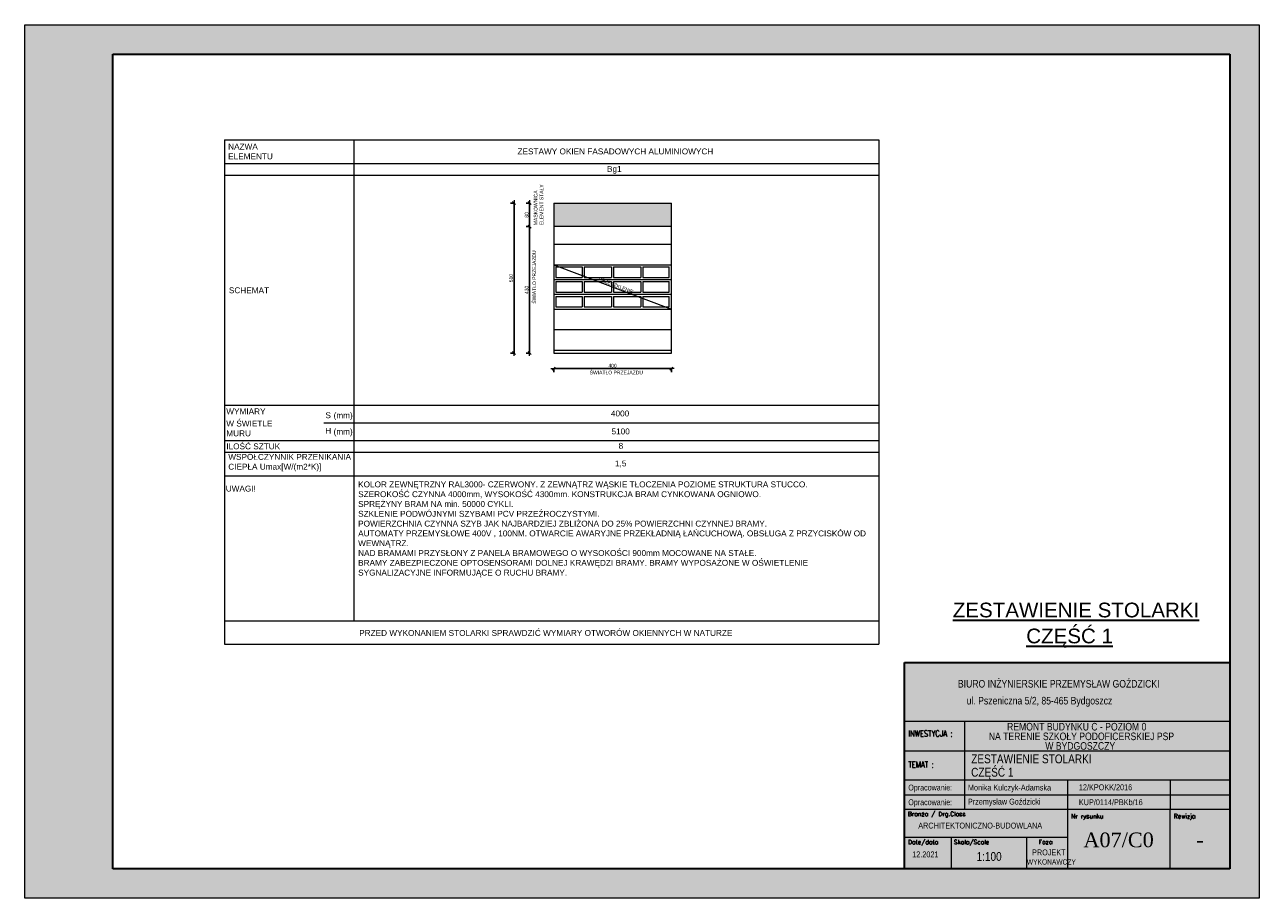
# Model space of a CAD drawing. Header units: inches. Extents: x 84771 to 104013, y -160915 to -55584.
import ezdxf
from ezdxf.enums import TextEntityAlignment as Align

# ---------------------------------------------------------------- set-up
doc = ezdxf.new("R2010")
doc.units = ezdxf.units.IN
doc.header["$MEASUREMENT"] = 0
doc.layers.get('0').update_dxf_attribs({"lineweight": 18})
doc.layers.get('Defpoints').update_dxf_attribs({"lineweight": 18})
for name, color, linetype, lineweight in [('Cienka', 7, 'Continuous', 18), ('M_Teksty duże', 3, 'Continuous', 35), ('PG_WIDOKOWE_CIENKIE', 1, 'Continuous', 18), ('Przekrojowa', 60, 'Continuous', 18), ('TABC', 1, 'Continuous', 18), ('TABELKA', 7, 'Continuous', 18), ('tekst', 80, 'Continuous', 18)]:
    doc.layers.add(name, color=color, linetype=linetype, lineweight=lineweight)
doc.styles.add('BIKTS', font='bikromsw.shx', dxfattribs={"width": 0.85})
doc.styles.add('BIKWYM', font='BIKROMSW.SHX', dxfattribs={"width": 0.8})
doc.styles.add('MCAD_TD', font='arial.ttf')
doc.styles.add('ROMANC', font='times.ttf', dxfattribs={"height": 20})
doc.styles.add('ROMANS', font='bikromsw.shx', dxfattribs={"width": 0.8})
doc.styles.add('SIMPLEX', font='SIMPLEX')
doc.styles.get("Standard").update_dxf_attribs({"font": 'arial.ttf'})
doc.dimstyles.new('BA_KR_50', dxfattribs={"dimscale": 0.5, "dimtxt": 25, "dimasz": 1.666667, "dimexe": 24, "dimexo": 0, "dimgap": 0, "dimtad": 0, "dimdec": 1, "dimrnd": 0.5, "dimzin": 9, "dimdsep": 46, "dimtxsty": 'BIKWYM', "dimblk": 'WYM-KR', "dimcen": 0, "dimdle": 20, "dimclrd": 256, "dimclre": 256, "dimclrt": 7, "dimadec": 0, "dimazin": 0, "dimtfac": 0.033333, "dimtdec": 1, "dimtmove": 0, "dimatfit": 3, "dimldrblk": 'WYM-KR', "dimfxl": 40, "dimfxlon": 1, "dimtvp": 0.8, "dimtolj": 1, "dimarcsym": 0})

# ---------------------------------------------------------------- blocks, each defined once
blk = doc.blocks.new('A$C44d5f34b')
at = {"true_color": 0xffffff}
h = blk.add_hatch(color=7, dxfattribs=at)
h.dxf.hatch_style = 1
h.paths.add_polyline_path([(4200, 2970), (0, 2970), (0, 0), (4200, 0)])
h.paths.add_polyline_path([(300, 2870), (4100, 2870), (4100, 100), (300, 100)], flags=16)
at = {"layer": 'Cienka', "color": 1}
for p, q in [((0, 2970), (4200, 2970)), ((0, 0), (0, 2970)), ((4200, 2970), (4200, 0)), ((4200, 0), (0, 0))]:
    blk.add_line(p, q, dxfattribs=at)
at = {"layer": 'Przekrojowa', "color": 18, "lineweight": 30, "true_color": 0x000000}
for p, q in [((300, 100), (300, 2870)), ((300, 2870), (4100, 2870)), ((4100, 2870), (4100, 100)), ((4100, 100), (300, 100))]:
    blk.add_line(p, q, dxfattribs=at)
blk = doc.blocks.new('WYM-KR')
at = {"linetype": 'ByBlock'}
blk.add_line((11.52, 0), (-11.52, 0), dxfattribs=at)
at = {"color": 7, "linetype": 'ByBlock'}
blk.add_line((6.24, 6.24), (-6.24, -6.24), dxfattribs=at)
blk = doc.blocks.new('*D10')
at = {"layer": 'Cienka', "lineweight": -2, "transparency": 16777216}
for p, q in [((86570.9, -159114.2), (86570.9, -159126.3)), ((86571.8, -159114.3), (86970.1, -159114.3)), ((86970.9, -159114.2), (86970.9, -159126.3))]:
    blk.add_line(p, q, dxfattribs=at)
at = {"layer": 'Defpoints', "color": 0, "lineweight": 18, "transparency": 16777216}
for p in [(86570.9, -159061.6), (86970.9, -159061.6), (86970.9, -159114.3)]:
    blk.add_point(p, dxfattribs=at)
at = {"layer": 'Cienka', "lineweight": -2, "transparency": 16777216, "xscale": 0.8333333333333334, "yscale": 0.8333333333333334, "zscale": 0.8333333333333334, "rotation": 180}
blk.add_blockref('WYM-KR', (86570.9, -159114.3), dxfattribs=at)
at = {"layer": 'Cienka', "lineweight": -2, "transparency": 16777216, "xscale": 0.8333333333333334, "yscale": 0.8333333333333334, "zscale": 0.8333333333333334}
blk.add_blockref('WYM-KR', (86970.9, -159114.3), dxfattribs=at)
at = {"layer": 'Cienka', "color": 7, "lineweight": 0, "transparency": 16777216, "insert": (86770.9, -159104.3), "char_height": 12.5, "attachment_point": 5, "style": 'BIKWYM'}
blk.add_mtext('\\A1;400', dxfattribs=at)
blk = doc.blocks.new('*D11')
at = {"layer": 'Cienka', "lineweight": -2, "transparency": 16777216}
for p, q in [((86488.8, -158631.6), (86476.7, -158631.6)), ((86488.7, -159060.8), (86488.7, -158632.5)), ((86488.8, -159061.6), (86476.7, -159061.6))]:
    blk.add_line(p, q, dxfattribs=at)
at = {"layer": 'Defpoints', "color": 0, "lineweight": 18, "transparency": 16777216}
for p in [(86488.7, -158631.6), (86570.9, -158631.6), (86570.9, -159061.6)]:
    blk.add_point(p, dxfattribs=at)
at = {"layer": 'Cienka', "lineweight": -2, "transparency": 16777216, "xscale": 0.8333333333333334, "yscale": 0.8333333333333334, "zscale": 0.8333333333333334}
for p, rotation in [((86488.7, -158631.6), 90), ((86488.7, -159061.6), 270)]:
    blk.add_blockref('WYM-KR', p, dxfattribs=dict(at, rotation=rotation))
at = {"layer": 'Cienka', "color": 7, "lineweight": 0, "transparency": 16777216, "insert": (86478.7, -158846.6), "char_height": 12.5, "attachment_point": 5, "rotation": 90, "style": 'BIKWYM'}
blk.add_mtext('\\A1;430', dxfattribs=at)
blk = doc.blocks.new('*D12')
at = {"layer": 'Cienka', "lineweight": -2, "transparency": 16777216}
for p, q in [((86488.8, -158551.6), (86476.7, -158551.6)), ((86488.7, -158630.8), (86488.7, -158552.5)), ((86488.8, -158631.6), (86476.7, -158631.6))]:
    blk.add_line(p, q, dxfattribs=at)
at = {"layer": 'Defpoints', "color": 0, "lineweight": 18, "transparency": 16777216}
for p in [(86488.7, -158551.6), (86570.9, -158551.6), (86570.9, -158631.6)]:
    blk.add_point(p, dxfattribs=at)
at = {"layer": 'Cienka', "lineweight": -2, "transparency": 16777216, "xscale": 0.8333333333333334, "yscale": 0.8333333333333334, "zscale": 0.8333333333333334}
for p, rotation in [((86488.7, -158551.6), 90), ((86488.7, -158631.6), 270)]:
    blk.add_blockref('WYM-KR', p, dxfattribs=dict(at, rotation=rotation))
at = {"layer": 'Cienka', "color": 7, "lineweight": 0, "transparency": 16777216, "insert": (86478.7, -158591.6), "char_height": 12.5, "attachment_point": 5, "rotation": 90, "style": 'BIKWYM'}
blk.add_mtext('\\A1;80', dxfattribs=at)
blk = doc.blocks.new('*D13')
at = {"layer": 'Cienka', "lineweight": -2, "transparency": 16777216}
for p, q in [((86435.9, -158551.6), (86423.8, -158551.6)), ((86435.8, -159060.8), (86435.8, -158552.5)), ((86435.9, -159061.6), (86423.8, -159061.6))]:
    blk.add_line(p, q, dxfattribs=at)
at = {"layer": 'Defpoints', "color": 0, "lineweight": 18, "transparency": 16777216}
for p in [(86435.8, -158551.6), (86570.9, -158551.6), (86570.9, -159061.6)]:
    blk.add_point(p, dxfattribs=at)
at = {"layer": 'Cienka', "lineweight": -2, "transparency": 16777216, "xscale": 0.8333333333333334, "yscale": 0.8333333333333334, "zscale": 0.8333333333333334}
for p, rotation in [((86435.8, -158551.6), 90), ((86435.8, -159061.6), 270)]:
    blk.add_blockref('WYM-KR', p, dxfattribs=dict(at, rotation=rotation))
at = {"layer": 'Cienka', "color": 7, "lineweight": 0, "transparency": 16777216, "insert": (86425.8, -158806.6), "char_height": 12.5, "attachment_point": 5, "rotation": 90, "style": 'BIKWYM'}
blk.add_mtext('\\A1;510', dxfattribs=at)
blk = doc.blocks.new('A$C38c5ed0e')
at = {"true_color": 0xffffff}
h = blk.add_hatch(color=7, dxfattribs=at)
h.dxf.hatch_style = 1
h.paths.add_polyline_path([(1107.2, 702), (0, 702), (0, 0), (1107.2, 0)])
at = {"layer": 'Przekrojowa', "color": 18, "lineweight": 30, "true_color": 0x000000}
for p, q in [((0, 0), (0, 702)), ((0, 702), (1107.2, 702))]:
    blk.add_line(p, q, dxfattribs=at)
blk = doc.blocks.new('TAB-SP')
at = {"color": 18, "true_color": 0x000000}
for p, q in [((-5536, 0), (-5536, 3510)), ((-5536, 3510), (0, 3510)), ((0, 3510), (0, 0)), ((-4506, 2008), (-4506, 2508)), ((-5536, 2008), (0, 2008)), ((-4506, 1014), (-4506, 2025)), ((-2760, 1508), (-2760, 531)), ((-1014, 1508), (-1014, 1008)), ((-5520, 1258), (0, 1258)), ((0, 1008), (-5536, 1008)), ((-4506, 1008), (-4506, 1014)), ((-1014, 0), (-1014, 1008)), ((-5536, 0), (0, 0))]:
    blk.add_line(p, q, dxfattribs=at)
at = {"color": 18, "linetype": 'Continuous', "true_color": 0x000000}
for p, q in [((0, 2508), (-5536, 2508)), ((0, 1508), (-5536, 1508)), ((-2760, 531), (-5536, 531)), ((-4733, 0), (-4733, 531)), ((-3457, 0), (-3457, 531)), ((-2760, 531), (-2760, 0))]:
    blk.add_line(p, q, dxfattribs=at)
at = {"color": 18, "true_color": 0x000000, "style": 'ROMANS', "width": 0.711769}
for p, p2 in [((-5470, 1333), (-4691, 1333)), ((-5470, 1083), (-4691, 1083))]:
    blk.add_text('Opracowanie: ', height=100, dxfattribs=at).set_placement(p, p2, align=Align.FIT)
at = {"color": 18, "true_color": 0x000000, "style": 'BIKTS', "width": 0.85}
for tag, p, height in [('TEMAT1', (-4383, 1811), 150), ('TEMAT2', (-4383, 1591), 150), ('PROJEKTOWAł1', (-4383, 1336), 100), ('UPR.NR1', (-2569, 1341), 100), ('PROJEKTOWAŁ2', (-4383, 1086), 100), ('UPR.NR2', (-2569, 1091), 100), ('BRANżA', (-4783, 686), 100), ('DATA', (-5403, 196), 100), ('SKALA', (-4363, 136), 150), ('FAZA', (-3199, 242), 100), ('UPR.NR4', (-3378, 73), 100)]:
    blk.add_attdef(tag, p, '', height=height, dxfattribs=at)
at = {"color": 18, "true_color": 0x000000, "style": 'ROMANC'}
for tag, p in [('NR', (-2075, 368)), ('REWIZJA', (-508, 368))]:
    blk.add_attdef(tag, text='', height=250, dxfattribs=at).set_placement(p, align=Align.CENTER)
at = {"layer": 'TABC', "color": 18, "linetype": 'Continuous', "true_color": 0x000000, "style": 'SIMPLEX'}
for s, p in [('Branża / Drg.Class', (-5478, 896)), ('Nr rysunku', (-2700, 859)), ('Rewizja', (-954, 859)), ('Date/data', (-5475, 418)), ('Skala/Scale', (-4696, 418)), ('Faza', (-3252, 421))]:
    blk.add_text(s, height=74.6, dxfattribs=at).set_placement(p)
at = {"layer": 'TABELKA', "color": 18, "true_color": 0x000000}
for s, height, style, width, p in [('BIURO INŻYNIERSKIE PRZEMYSŁAW GOŹDZICKI', 128.93, 'BIKTS', 0.85, (-4626, 3082)), ('ul. Pszeniczna 5/2, 85-465 Bydgoszcz', 128.93, 'BIKTS', 0.85, (-4477, 2795)), ('INWESTYCJA :', 105.6, 'SIMPLEX', 0.8, (-5470, 2248)), ('TEMAT :', 105.6, 'SIMPLEX', 0.8, (-5470, 1721))]:
    blk.add_text(s, height=height, dxfattribs=dict(at, style=style, width=width)).set_placement(p)

msp = doc.modelspace()

# ---------------------------------------------------------------- hatches: boundary and pattern name
at = {"layer": 'PG_WIDOKOWE_CIENKIE', "lineweight": 18, "true_color": 0x939598, "transparency": 33554585}
h = msp.add_hatch(color=252, dxfattribs=at)
h.dxf.hatch_style = 1
h.paths.add_polyline_path([(86970.95, -158631.65), (86970.95, -158551.65), (86570.95, -158551.65), (86570.95, -158631.65)])

# ---------------------------------------------------------------- linework, layer by layer
at = {"layer": 'Cienka', "color": 7}
for p, q in [((85450.73, -158336.91), (87676.63, -158336.91)), ((85450.73, -158336.91), (85450.73, -160051.6)), ((85891.09, -158336.91), (85891.09, -159971.6)), ((87676.63, -158336.91), (87676.63, -160051.6)), ((85450.73, -158416.91), (87676.63, -158416.91)), ((85450.73, -158456.91), (87676.63, -158456.91)), ((85450.73, -159238.77), (87676.63, -159238.77)), ((85789.28, -159298.77), (85891.09, -159298.77)), ((85891.09, -159298.77), (87676.63, -159298.77)), ((85450.73, -159358.77), (87676.63, -159358.77)), ((85450.73, -159398.77), (87676.63, -159398.77)), ((85450.73, -159478.77), (87676.63, -159478.77)), ((85450.73, -159971.6), (87675.27, -159971.6)), ((85450.73, -160051.6), (87676.63, -160051.6))]:
    msp.add_line(p, q, dxfattribs=at)
at = {"layer": 'Cienka', "color": 7, "lineweight": 0}
for p, q in [((86570.95, -158551.65), (86970.95, -158551.65)), ((86570.95, -158551.65), (86570.95, -159061.65)), ((86970.95, -159061.65), (86970.95, -158551.65)), ((86970.95, -158631.65), (86570.95, -158631.65)), ((86570.95, -158691.65), (86970.95, -158691.65)), ((86570.95, -158761.65), (86970.95, -158761.65)), ((86570.95, -158761.65), (86970.95, -158911.65)), ((86577.95, -158768.65), (86667.45, -158768.65)), ((86577.95, -158768.65), (86577.95, -158804.65)), ((86667.45, -158768.65), (86667.45, -158804.65)), ((86674.45, -158768.65), (86767.45, -158768.65)), ((86674.45, -158768.65), (86674.45, -158804.65)), ((86767.45, -158768.65), (86767.45, -158804.65)), ((86774.45, -158768.65), (86867.45, -158768.65)), ((86774.45, -158768.65), (86774.45, -158804.65)), ((86867.45, -158768.65), (86867.45, -158804.65)), ((86874.45, -158768.65), (86963.95, -158768.65)), ((86874.45, -158768.65), (86874.45, -158804.65)), ((86963.95, -158804.65), (86963.95, -158768.65)), ((86570.95, -158811.65), (86970.95, -158811.65)), ((86577.95, -158804.65), (86667.45, -158804.65)), ((86577.95, -158818.65), (86667.45, -158818.65)), ((86577.95, -158818.65), (86577.95, -158854.65)), ((86667.45, -158818.65), (86667.45, -158854.65)), ((86674.45, -158804.65), (86767.45, -158804.65)), ((86674.45, -158818.65), (86767.45, -158818.65)), ((86674.45, -158818.65), (86674.45, -158854.65)), ((86767.45, -158818.65), (86767.45, -158854.65)), ((86774.45, -158804.65), (86867.45, -158804.65)), ((86774.45, -158818.65), (86867.45, -158818.65)), ((86774.45, -158818.65), (86774.45, -158854.65)), ((86867.45, -158818.65), (86867.45, -158854.65)), ((86874.45, -158804.65), (86963.95, -158804.65)), ((86874.45, -158818.65), (86963.95, -158818.65)), ((86874.45, -158818.65), (86874.45, -158854.65)), ((86963.95, -158854.65), (86963.95, -158818.65)), ((86570.95, -158861.65), (86970.95, -158861.65)), ((86577.95, -158854.65), (86667.45, -158854.65)), ((86577.95, -158868.65), (86667.45, -158868.65)), ((86577.95, -158868.65), (86577.95, -158904.65)), ((86667.45, -158868.65), (86667.45, -158904.65)), ((86674.45, -158854.65), (86767.45, -158854.65)), ((86674.45, -158868.65), (86767.45, -158868.65)), ((86674.45, -158868.65), (86674.45, -158904.65)), ((86767.45, -158868.65), (86767.45, -158904.65)), ((86774.45, -158854.65), (86867.45, -158854.65)), ((86774.45, -158868.65), (86867.45, -158868.65)), ((86774.45, -158868.65), (86774.45, -158904.65)), ((86867.45, -158868.65), (86867.45, -158904.65)), ((86874.45, -158854.65), (86963.95, -158854.65)), ((86874.45, -158868.65), (86963.95, -158868.65)), ((86874.45, -158868.65), (86874.45, -158904.65)), ((86963.95, -158904.65), (86963.95, -158868.65)), ((86570.95, -158911.65), (86970.95, -158911.65)), ((86577.95, -158904.65), (86667.45, -158904.65)), ((86674.45, -158904.65), (86767.45, -158904.65)), ((86674.45, -158904.65), (86767.45, -158904.65)), ((86774.45, -158904.65), (86867.45, -158904.65)), ((86874.45, -158904.65), (86963.95, -158904.65)), ((86570.95, -158981.65), (86970.95, -158981.65)), ((86570.95, -159051.65), (86970.95, -159051.65)), ((86570.95, -159061.65), (86970.95, -159061.65)), ((86570.95, -159061.65), (86970.95, -159061.65))]:
    msp.add_line(p, q, dxfattribs=at)

# ---------------------------------------------------------------- block references
at = {"color": 18, "true_color": 0x000000}
ref = msp.add_blockref('TAB-SP', (88871.09, -160815.05), dxfattribs=dict(at, xscale=0.1999999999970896, yscale=0.1999999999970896, zscale=0.1999999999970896))
ref.add_attrib('TEMAT1', 'ZESTAWIENIE STOLARKI', (87991.16, -160456.08), dxfattribs={"color": 250, "height": 30, "style": 'BIKTS', "width": 0.85})
ref.add_attrib('TEMAT2', 'CZĘŚĆ 1', (87990.76, -160501.48), dxfattribs={"color": 250, "height": 30, "style": 'BIKTS', "width": 0.85})
ref.add_attrib('PROJEKTOWAł1', 'Przemysław Goździcki', (87979.88, -160596.36), dxfattribs={"color": 250, "height": 20, "style": 'BIKTS', "width": 0.85})
ref.add_attrib('UPR.NR1', 'KUP/0114/PBKb/16', (88357.35, -160598.37), dxfattribs={"color": 250, "height": 20, "style": 'BIKTS', "width": 0.85})
ref.add_attrib('PROJEKTOWAł2', 'Monika Kulczyk-Adamska', (87979.88, -160548.51), dxfattribs={"color": 250, "height": 20, "style": 'BIKTS', "width": 0.85})
ref.add_attrib('UPR.NR2', '12/KPOKK/2016', (88357.35, -160547.57), dxfattribs={"color": 250, "height": 20, "style": 'BIKTS', "width": 0.85})
ref.add_attrib('UPR.NR4', 'WYKONAWCZY', (88180.36, -160800.37), dxfattribs={"color": 250, "height": 18, "style": 'BIKTS', "width": 0.75})
ref.add_attrib('BRANżA', 'ARCHITEKTONICZNO-BUDOWLANA', (87810.87, -160677.79), dxfattribs={"color": 250, "height": 20, "style": 'BIKTS', "width": 0.85})
ref.add_attrib('DATA', '12.2021', (87790.45, -160775.79), dxfattribs={"color": 250, "height": 20, "style": 'BIKTS', "width": 0.85})
ref.add_attrib('SKALA', '1:100', (88009.27, -160787.79), dxfattribs={"color": 250, "height": 30, "style": 'BIKTS', "width": 0.85})
ref.add_attrib('FAZA', 'PROJEKT ', (88198.05, -160768.98), dxfattribs={"color": 250, "height": 20, "style": 'BIKTS', "width": 0.85})
ref.add_attrib('NR', 'A07/C0', dxfattribs={"color": 250, "height": 50, "style": 'ROMANC'}).set_placement((88492.49, -160741.5), align=Align.CENTER)
ref.add_attrib('REWIZJA', '-', dxfattribs={"color": 250, "height": 50, "style": 'ROMANC'}).set_placement((88769.39, -160741.5), align=Align.CENTER)
at = {"layer": 'PG_WIDOKOWE_CIENKIE', "color": 6, "lineweight": 30}
for name, p in [('A$C44d5f34b', (84771.09, -160915.05)), ('A$C38c5ed0e', (87763.87, -160815.05))]:
    msp.add_blockref(name, p, dxfattribs=at)

# ---------------------------------------------------------------- texts
at = {"layer": 'Cienka', "color": 7, "lineweight": 0, "style": 'BIKTS', "width": 0.85}
for s, p in [('MASKOWNICA', (86515.53, -158626.4)), ('ELEMENT STAŁY', (86535.32, -158626.4)), ('ŚWIATŁO PRZEJAZDU', (86510.76, -158893.52))]:
    msp.add_text(s, height=12.5, rotation=90, dxfattribs=at).set_placement(p)
msp.add_text('ŚWIATŁO PRZEJAZDU', height=12.5, dxfattribs=at).set_placement((86693.03, -159133.92))
at = {"layer": 'Cienka', "color": 7, "lineweight": 0, "insert": (86782.19, -158831.23), "char_height": 12.5, "attachment_point": 5, "rotation": 338.58994, "style": 'BIKWYM'}
msp.add_mtext('\\A1;PRZESZKLENIE ', dxfattribs=at)
at = {"layer": 'M_Teksty duże', "style": 'MCAD_TD'}
for s, p in [('%%UZESTAWIENIE STOLARKI', (87928.38, -159959.96)), ('%%UCZĘŚĆ 1', (88178.28, -160048.19))]:
    msp.add_text(s, height=50, dxfattribs=at).set_placement(p)
at = {"layer": 'TABELKA', "color": 18, "true_color": 0x000000, "style": 'BIKTS', "width": 0.85}
for s, p in [('NA TERENIE SZKOŁY PODOFICERSKIEJ PSP ', (88050.84, -160377.34)), ('REMONT BUDYNKU C - POZIOM 0', (88113.08, -160344.51))]:
    msp.add_text(s, height=25.7864, dxfattribs=at).set_placement(p)
at = {"layer": 'TABELKA', "color": 18, "true_color": 0x000000, "insert": (88243.01, -160384.15), "char_height": 25.7864, "width": 306.0523, "attachment_point": 1, "style": 'BIKTS'}
msp.add_mtext('W BYDGOSZCZY', dxfattribs=at)
at = {"layer": 'tekst', "color": 7}
for s, p in [('NAZWA ', (85463.23, -158369.35)), ('ZESTAWY OKIEN FASADOWYCH ALUMINIOWYCH', (86447.63, -158385.85)), ('ELEMENTU', (85463.23, -158402.69)), ('Bg1', (86752.02, -158445.43)), ('SCHEMAT', (85465.75, -158858.02)), ('WYMIARY ', (85456.92, -159269.66)), ('S', (85794.21, -159282.7)), ('(mm)', (85821.9, -159283.31)), ('4000', (86765.46, -159276.79)), ('W ŚWIETLE ', (85456.92, -159310.99)), ('MURU', (85456.92, -159344.33)), ('H', (85793.79, -159335.85)), ('(mm)', (85821.9, -159338.31)), ('5100', (86767.43, -159337.79)), ('ILOŚĆ SZTUK', (85456.98, -159388.59)), ('8', (86791.61, -159386.78)), ('1,5', (86779.26, -159446.69)), ('UWAGI!', (85455.06, -159532.16)), ('PRZED WYKONANIEM STOLARKI SPRAWDZIĆ WYMIARY OTWORÓW OKIENNYCH W NATURZE', (85909.08, -160022.92))]:
    msp.add_text(s, height=20, dxfattribs=at).set_placement(p)
at = {"layer": 'tekst', "color": 7, "char_height": 20, "attachment_point": 1}
for s, insert, width in [('WSPÓŁCZYNNIK PRZENIKANIA CIEPŁA Umax[W/(m2*K)]', (85463.72, -159404.38), 480.9289), ('KOLOR ZEWNĘTRZNY RAL3000- CZERWONY. Z ZEWNĄTRZ WĄSKIE TŁOCZENIA POZIOME STRUKTURA STUCCO. \\PSZEROKOŚĆ CZYNNA 4000mm, WYSOKOŚĆ 4300mm. KONSTRUKCJA BRAM CYNKOWANA OGNIOWO.\\PSPRĘŻYNY BRAM NA min. 50000 CYKLI. \\PSZKLENIE PODWÓJNYMI SZYBAMI PCV PRZEŹROCZYSTYMI. \\PPOWIERZCHNIA CZYNNA SZYB JAK NAJBARDZIEJ ZBLIŻONA DO 25% POWIERZCHNI CZYNNEJ BRAMY. \\PAUTOMATY PRZEMYSŁOWE 400V , 100NM. OTWARCIE AWARYJNE PRZEKŁADNIĄ ŁAŃCUCHOWĄ. OBSŁUGA Z PRZYCISKÓW OD WEWNĄTRZ. \\PNAD BRAMAMI PRZYSŁONY Z PANELA BRAMOWEGO O WYSOKOŚCI 900mm MOCOWANE NA STAŁE. \\PBRAMY ZABEZPIECZONE OPTOSENSORAMI DOLNEJ KRAWĘDZI BRAMY. BRAMY WYPOSAŻONE W OŚWIETLENIE SYGNALIZACYJNE INFORMUJĄCE O RUCHU BRAMY. ', (85905.48, -159497.84), 1746.0409)]:
    msp.add_mtext(s, dxfattribs=dict(at, insert=insert, width=width))

# ---------------------------------------------------------------- dimensions: what is measured, and where the dimension line sits
at = {"layer": 'Cienka', "color": 7, "lineweight": 0}
for base, p1, p2, picture, middle in [((86435.79, -158551.65), (86570.95, -159061.65), (86570.95, -158551.65), '*D13', (86425.79, -158806.65)), ((86488.68, -158551.65), (86570.95, -158631.65), (86570.95, -158551.65), '*D12', (86478.68, -158591.65)), ((86488.68, -158631.65), (86570.95, -159061.65), (86570.95, -158631.65), '*D11', (86478.68, -158846.65))]:
    dim = msp.add_linear_dim(base=base, p1=p1, p2=p2, angle=90, dimstyle='BA_KR_50', override={"dimfxl": 0.18}, dxfattribs=at)
    dim.commit()
    dim.dimension.update_dxf_attribs({"geometry": picture, "text_midpoint": middle})
dim = msp.add_linear_dim(base=(86970.95, -159114.26), p1=(86570.95, -159061.65), p2=(86970.95, -159061.65), dimstyle='BA_KR_50', override={"dimfxl": 0.18}, dxfattribs=at)
dim.commit()
dim.dimension.update_dxf_attribs({"geometry": '*D10', "text_midpoint": (86770.95, -159104.26)})

doc.saveas('drawing.dxf')
